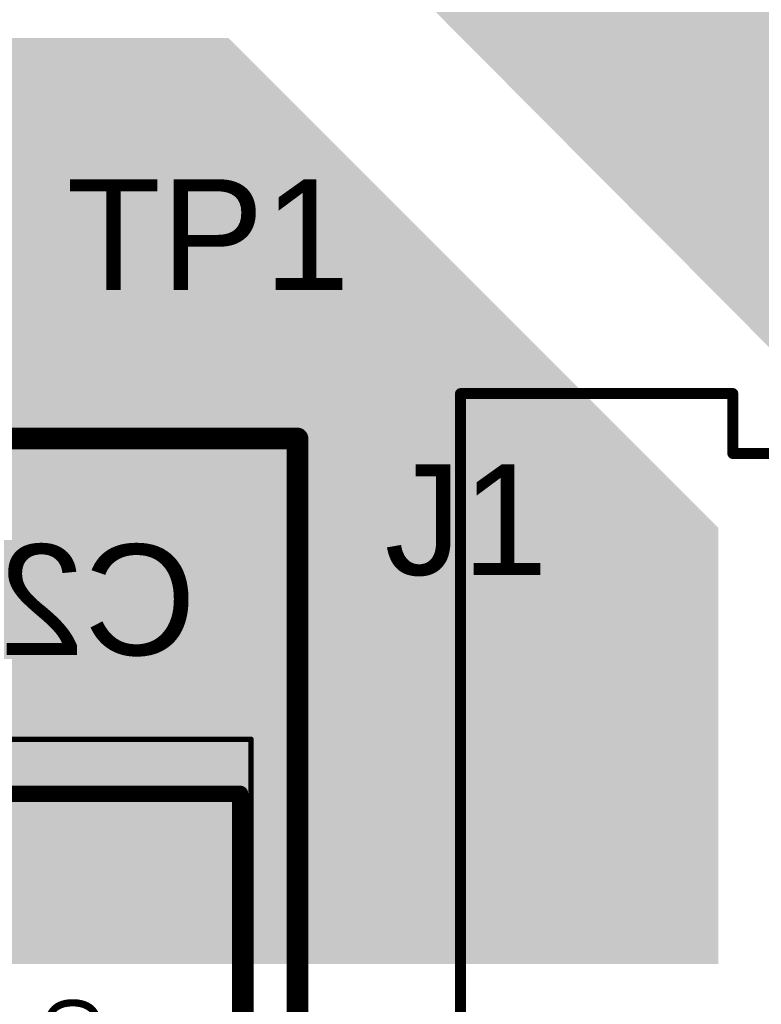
# Model space of a CAD drawing. Header units: inches. Extents: x -0.5 to 14.5, y -1.3 to 8.2.
# Tile 10 of 196: x 0.3 to 0.569, y 1.551 to 1.907. Entities that reach past the tile are written whole.
import ezdxf

# ---------------------------------------------------------------- set-up
doc = ezdxf.new("R2010")
doc.units = ezdxf.units.IN
doc.header["$MEASUREMENT"] = 0
for name, color, linetype in [('Bottom Layer', 5, 'Continuous'), ('Bottom Overlay', 54, 'Continuous'), ('Bottom Paste', 16, 'Continuous'), ('Bottom Solder', 6, 'Continuous'), ('M4 3D STEP Bottom', 56, 'Continuous'), ('M5 Assembly Top', 56, 'Continuous'), ('M6 Assembly Bottom', 56, 'Continuous'), ('Top Overlay', 2, 'Continuous')]:
    doc.layers.add(name, color=color, linetype=linetype)
doc.styles.add('Arial', font='txt', dxfattribs={"height": 0.2})

# ---------------------------------------------------------------- blocks, each defined once
blk = doc.blocks.new('TDK_ACM12V_B_139')
at = {"layer": 'Bottom Layer'}
h = blk.add_hatch(color=5, dxfattribs=at)
edge = h.paths.add_edge_path()
edge.add_arc((-0.27346, 0.15339), 0.00213, 90, 180)
edge.add_line((-0.27559, 0.15339), (-0.27559, 0.05134))
edge.add_arc((-0.27346, 0.05134), 0.00213, 180, 270)
edge.add_line((-0.27346, 0.04921), (-0.15173, 0.04921))
edge.add_arc((-0.15173, 0.05134), 0.00213, 270, 360)
edge.add_line((-0.14961, 0.05134), (-0.14961, 0.15339))
edge.add_arc((-0.15173, 0.15339), 0.00213, 0, 90)
edge.add_line((-0.15173, 0.15551), (-0.27346, 0.15551))
at = {"layer": 'Bottom Paste'}
h = blk.add_hatch(color=16, dxfattribs=at)
edge = h.paths.add_edge_path()
edge.add_arc((-0.27346, 0.15339), 0.00213, 90, 180)
edge.add_line((-0.27559, 0.15339), (-0.27559, 0.05134))
edge.add_arc((-0.27346, 0.05134), 0.00213, 180, 270)
edge.add_line((-0.27346, 0.04921), (-0.15173, 0.04921))
edge.add_arc((-0.15173, 0.05134), 0.00213, 270, 360)
edge.add_line((-0.14961, 0.05134), (-0.14961, 0.15339))
edge.add_arc((-0.15173, 0.15339), 0.00213, 0, 90)
edge.add_line((-0.15173, 0.15551), (-0.27346, 0.15551))
at = {"layer": 'Bottom Solder'}
h = blk.add_hatch(color=6, dxfattribs=at)
edge = h.paths.add_edge_path()
edge.add_arc((-0.27346, 0.15339), 0.00409, 90, 180)
edge.add_line((-0.27756, 0.15339), (-0.27756, 0.05134))
edge.add_arc((-0.27346, 0.05134), 0.00409, 180, 270)
edge.add_line((-0.27346, 0.04724), (-0.15173, 0.04724))
edge.add_arc((-0.15173, 0.05134), 0.00409, 270, 360)
edge.add_line((-0.14764, 0.05134), (-0.14764, 0.15339))
edge.add_arc((-0.15173, 0.15339), 0.00409, 0, 90)
edge.add_line((-0.15173, 0.15748), (-0.27346, 0.15748))
at = {"layer": 'M6 Assembly Bottom'}
for points in [[(-0.23622, 0.21654, 0.00394, 0.00394, 0), (-0.1378, 0.21654, 0.00394, 0.00394, 0)], [(-0.23622, -0.21654, 0.00394, 0.00394, 0), (-0.23622, 0.21654, 0.00394, 0.00394, 0)], [(-0.1378, 0.19488, 0.00394, 0.00394, 0), (-0.1378, 0.21654, 0.00394, 0.00394, 0)], [(-0.1378, 0.19488, 0.00394, 0.00394, 0), (0.1378, 0.19488, 0.00394, 0.00394, 0)]]:
    blk.add_lwpolyline(points, format="xyseb", dxfattribs=at)
for points in [[(-0.2372, 0.21654, 0.00197, 0.00197, 1), (-0.23524, 0.21654, 0.00197, 0.00197, 1)], [(-0.2372, 0.21654, 0.00197, 0.00197, 1), (-0.23524, 0.21654, 0.00197, 0.00197, 1)], [(-0.13878, 0.21654, 0.00197, 0.00197, 1), (-0.13681, 0.21654, 0.00197, 0.00197, 1)], [(-0.13878, 0.21654, 0.00197, 0.00197, 1), (-0.13681, 0.21654, 0.00197, 0.00197, 1)], [(-0.13878, 0.19488, 0.00197, 0.00197, 1), (-0.13681, 0.19488, 0.00197, 0.00197, 1)], [(-0.13878, 0.19488, 0.00197, 0.00197, 1), (-0.13681, 0.19488, 0.00197, 0.00197, 1)]]:
    blk.add_lwpolyline(points, format="xyseb", close=True, dxfattribs=at)
blk = doc.blocks.new('FP_CGA6P1X7R2A106K250AC_1210_MFG_B_144')
at = {"layer": 'Bottom Layer'}
h = blk.add_hatch(color=5, dxfattribs=at)
edge = h.paths.add_edge_path()
edge.add_arc((-0.08467, 0.04136), 0.00195, 90, 180)
edge.add_line((-0.08661, 0.04136), (-0.08661, -0.04136))
edge.add_arc((-0.08467, -0.04136), 0.00195, 180, 270)
edge.add_line((-0.08467, -0.04331), (-0.04526, -0.04331))
edge.add_arc((-0.04526, -0.04136), 0.00195, 270, 360)
edge.add_line((-0.04331, -0.04136), (-0.04331, 0.04136))
edge.add_arc((-0.04526, 0.04136), 0.00195, 0, 90)
edge.add_line((-0.04526, 0.04331), (-0.08467, 0.04331))
h = blk.add_hatch(color=5, dxfattribs=at)
edge = h.paths.add_edge_path()
edge.add_arc((0.04526, 0.04136), 0.00195, 90, 180)
edge.add_line((0.04331, 0.04136), (0.04331, -0.04136))
edge.add_arc((0.04526, -0.04136), 0.00195, 180, 270)
edge.add_line((0.04526, -0.04331), (0.08467, -0.04331))
edge.add_arc((0.08467, -0.04136), 0.00195, 270, 360)
edge.add_line((0.08661, -0.04136), (0.08661, 0.04136))
edge.add_arc((0.08467, 0.04136), 0.00195, 0, 90)
edge.add_line((0.08467, 0.04331), (0.04526, 0.04331))
at = {"layer": 'Bottom Paste'}
h = blk.add_hatch(color=16, dxfattribs=at)
edge = h.paths.add_edge_path()
edge.add_arc((-0.08467, 0.04136), 0.00195, 90, 180)
edge.add_line((-0.08661, 0.04136), (-0.08661, -0.04136))
edge.add_arc((-0.08467, -0.04136), 0.00195, 180, 270)
edge.add_line((-0.08467, -0.04331), (-0.04526, -0.04331))
edge.add_arc((-0.04526, -0.04136), 0.00195, 270, 360)
edge.add_line((-0.04331, -0.04136), (-0.04331, 0.04136))
edge.add_arc((-0.04526, 0.04136), 0.00195, 0, 90)
edge.add_line((-0.04526, 0.04331), (-0.08467, 0.04331))
h = blk.add_hatch(color=16, dxfattribs=at)
edge = h.paths.add_edge_path()
edge.add_arc((0.04526, 0.04136), 0.00195, 90, 180)
edge.add_line((0.04331, 0.04136), (0.04331, -0.04136))
edge.add_arc((0.04526, -0.04136), 0.00195, 180, 270)
edge.add_line((0.04526, -0.04331), (0.08467, -0.04331))
edge.add_arc((0.08467, -0.04136), 0.00195, 270, 360)
edge.add_line((0.08661, -0.04136), (0.08661, 0.04136))
edge.add_arc((0.08467, 0.04136), 0.00195, 0, 90)
edge.add_line((0.08467, 0.04331), (0.04526, 0.04331))
at = {"layer": 'Bottom Solder'}
h = blk.add_hatch(color=6, dxfattribs=at)
edge = h.paths.add_edge_path()
edge.add_arc((-0.08467, 0.04136), 0.00195, 90, 180)
edge.add_line((-0.08661, 0.04136), (-0.08661, -0.04136))
edge.add_arc((-0.08467, -0.04136), 0.00195, 180, 270)
edge.add_line((-0.08467, -0.04331), (-0.04526, -0.04331))
edge.add_arc((-0.04526, -0.04136), 0.00195, 270, 360)
edge.add_line((-0.04331, -0.04136), (-0.04331, 0.04136))
edge.add_arc((-0.04526, 0.04136), 0.00195, 0, 90)
edge.add_line((-0.04526, 0.04331), (-0.08467, 0.04331))
h = blk.add_hatch(color=6, dxfattribs=at)
edge = h.paths.add_edge_path()
edge.add_arc((0.04526, 0.04136), 0.00195, 90, 180)
edge.add_line((0.04331, 0.04136), (0.04331, -0.04136))
edge.add_arc((0.04526, -0.04136), 0.00195, 180, 270)
edge.add_line((0.04526, -0.04331), (0.08467, -0.04331))
edge.add_arc((0.08467, -0.04136), 0.00195, 270, 360)
edge.add_line((0.08661, -0.04136), (0.08661, 0.04136))
edge.add_arc((0.08467, 0.04136), 0.00195, 0, 90)
edge.add_line((0.08467, 0.04331), (0.04526, 0.04331))
at = {"layer": 'Bottom Overlay'}
for points in [[(0.02854, 0.05512, 0.00591, 0.00591, 0), (-0.02854, 0.05512, 0.00591, 0.00591, 0)], [(0.02854, -0.05512, 0.00591, 0.00591, 0), (-0.02854, -0.05512, 0.00591, 0.00591, 0)]]:
    blk.add_lwpolyline(points, format="xyseb", dxfattribs=at)
for points in [[(-0.03002, 0.05512, 0.00295, 0.00295, 1), (-0.02707, 0.05512, 0.00295, 0.00295, 1)], [(0.02707, 0.05512, 0.00295, 0.00295, 1), (0.03002, 0.05512, 0.00295, 0.00295, 1)], [(-0.03002, -0.05512, 0.00295, 0.00295, 1), (-0.02707, -0.05512, 0.00295, 0.00295, 1)], [(0.02707, -0.05512, 0.00295, 0.00295, 1), (0.03002, -0.05512, 0.00295, 0.00295, 1)]]:
    blk.add_lwpolyline(points, format="xyseb", close=True, dxfattribs=at)
at = {"layer": 'M4 3D STEP Bottom'}
for points in [[(0.09055, 0.05906, 0.00197, 0.00197, 0), (-0.09055, 0.05906, 0.00197, 0.00197, 0)], [(-0.09055, -0.05906, 0.00197, 0.00197, 0), (-0.09055, 0.05906, 0.00197, 0.00197, 0)], [(0.09055, -0.05906, 0.00197, 0.00197, 0), (0.09055, 0.05906, 0.00197, 0.00197, 0)], [(0.09055, -0.05906, 0.00197, 0.00197, 0), (-0.09055, -0.05906, 0.00197, 0.00197, 0)]]:
    blk.add_lwpolyline(points, format="xyseb", dxfattribs=at)
for points in [[(-0.09104, 0.05906, 0.000984, 0.000984, 1), (-0.09006, 0.05906, 0.000984, 0.000984, 1)], [(-0.09104, 0.05906, 0.000984, 0.000984, 1), (-0.09006, 0.05906, 0.000984, 0.000984, 1)], [(0.09006, 0.05906, 0.000984, 0.000984, 1), (0.09104, 0.05906, 0.000984, 0.000984, 1)], [(0.09006, 0.05906, 0.000984, 0.000984, 1), (0.09104, 0.05906, 0.000984, 0.000984, 1)], [(-0.09104, -0.05906, 0.000984, 0.000984, 1), (-0.09006, -0.05906, 0.000984, 0.000984, 1)], [(-0.09104, -0.05906, 0.000984, 0.000984, 1), (-0.09006, -0.05906, 0.000984, 0.000984, 1)], [(0.09006, -0.05906, 0.000984, 0.000984, 1), (0.09104, -0.05906, 0.000984, 0.000984, 1)], [(0.09006, -0.05906, 0.000984, 0.000984, 1), (0.09104, -0.05906, 0.000984, 0.000984, 1)]]:
    blk.add_lwpolyline(points, format="xyseb", close=True, dxfattribs=at)
at = {"layer": 'M6 Assembly Bottom'}
for points in [[(0.07087, 0.05512, 0.00591, 0.00591, 0), (-0.07087, 0.05512, 0.00591, 0.00591, 0)], [(-0.07087, -0.05512, 0.00591, 0.00591, 0), (-0.07087, 0.05512, 0.00591, 0.00591, 0)], [(0.07087, -0.05512, 0.00591, 0.00591, 0), (0.07087, 0.05512, 0.00591, 0.00591, 0)], [(0.07087, -0.05512, 0.00591, 0.00591, 0), (-0.07087, -0.05512, 0.00591, 0.00591, 0)]]:
    blk.add_lwpolyline(points, format="xyseb", dxfattribs=at)
for points in [[(-0.07234, 0.05512, 0.00295, 0.00295, 1), (-0.06939, 0.05512, 0.00295, 0.00295, 1)], [(-0.07234, 0.05512, 0.00295, 0.00295, 1), (-0.06939, 0.05512, 0.00295, 0.00295, 1)], [(0.06939, 0.05512, 0.00295, 0.00295, 1), (0.07234, 0.05512, 0.00295, 0.00295, 1)], [(0.06939, 0.05512, 0.00295, 0.00295, 1), (0.07234, 0.05512, 0.00295, 0.00295, 1)], [(-0.07234, -0.05512, 0.00295, 0.00295, 1), (-0.06939, -0.05512, 0.00295, 0.00295, 1)], [(-0.07234, -0.05512, 0.00295, 0.00295, 1), (-0.06939, -0.05512, 0.00295, 0.00295, 1)], [(0.06939, -0.05512, 0.00295, 0.00295, 1), (0.07234, -0.05512, 0.00295, 0.00295, 1)], [(0.06939, -0.05512, 0.00295, 0.00295, 1), (0.07234, -0.05512, 0.00295, 0.00295, 1)]]:
    blk.add_lwpolyline(points, format="xyseb", close=True, dxfattribs=at)
at = {"layer": 'M6 Assembly Bottom', "style": 'Arial', "text_generation_flag": 2}
blk.add_text('C2', height=0.019685, rotation=-180, dxfattribs=at).set_placement((0.00197, 0.00459))
blk = doc.blocks.new('W_____691101710002_158')
at = {"layer": 'M5 Assembly Top'}
for points in [[(0.19685, 0.19685, 0.00394, 0.00394, 0), (-0.19685, 0.19685, 0.00394, 0.00394, 0)], [(-0.19685, -0.15748, 0.00394, 0.00394, 0), (-0.19685, 0.19685, 0.00394, 0.00394, 0)]]:
    blk.add_lwpolyline(points, format="xyseb", dxfattribs=at)
blk.add_lwpolyline([(-0.19784, 0.19685, 0.00197, 0.00197, 1), (-0.19587, 0.19685, 0.00197, 0.00197, 1)], format="xyseb", close=True, dxfattribs=at)
blk.add_lwpolyline([(-0.19784, 0.19685, 0.00197, 0.00197, 1), (-0.19587, 0.19685, 0.00197, 0.00197, 1)], format="xyseb", close=True, dxfattribs=at)
at = {"layer": 'Top Overlay'}
blk.add_lwpolyline([(-0.19882, 0.19685, 0.00394, 0.00394, 1), (-0.19488, 0.19685, 0.00394, 0.00394, 1)], format="xyseb", close=True, dxfattribs=at)
blk.add_lwpolyline([(-0.19882, 0.19685, 0.00394, 0.00394, 1), (-0.19488, 0.19685, 0.00394, 0.00394, 1)], format="xyseb", close=True, dxfattribs=at)
for points in [[(0.19685, 0.19685, 0.00787, 0.00787, 0), (-0.19685, 0.19685, 0.00787, 0.00787, 0)], [(-0.19685, -0.15748, 0.00787, 0.00787, 0), (-0.19685, 0.19685, 0.00787, 0.00787, 0)]]:
    blk.add_lwpolyline(points, format="xyseb", dxfattribs=at)

msp = doc.modelspace()

# ---------------------------------------------------------------- hatches: boundary and pattern name
at = {"layer": 'Bottom Layer'}
for points in [[(1.476, 2.067), (1.4752, 2.06684), (1.46858, 2.06242), (1.46416, 2.0558), (1.46261, 2.048), (1.46261, 1.767), (1.381, 1.767), (1.381, 1.7578), (1.37965, 1.7567), (1.32729, 1.7567), (1.32575, 1.75639), (0.839, 1.75639), (0.8312, 1.75484), (0.82458, 1.75042), (0.8243, 1.75), (0.6094, 1.75), (0.403, 1.95755), (0.403, 1.95821), (0.10003, 1.95821), (0.10003, 1.95821), (0.10003, 1.95821), (0.09503, 1.95806), (0.02593, 1.95806), (0.02549, 1.96288), (0.02549, 2.072), (1.47551, 2.072)], [(0.553, 1.723), (0.553, 1.56539), (0.103, 1.56539), (0.103, 1.9), (0.376, 1.9)], [(0.421, 1.608), (0.546, 1.608), (0.546, 1.714), (0.421, 1.714)]]:
    msp.add_hatch(color=5, dxfattribs=at).paths.add_polyline_path(points)
at = {"layer": 'Bottom Solder'}
h = msp.add_hatch(color=6, dxfattribs=at)
edge = h.paths.add_edge_path()
edge.add_arc((0.421, 1.714), 0.00197, 90, 180)
edge.add_line((0.41903, 1.714), (0.41903, 1.608))
edge.add_arc((0.421, 1.608), 0.00197, 180, 270)
edge.add_line((0.421, 1.60603), (0.546, 1.60603))
edge.add_arc((0.546, 1.608), 0.00197, 270, 360)
edge.add_line((0.54797, 1.608), (0.54797, 1.714))
edge.add_arc((0.546, 1.714), 0.00197, 0, 90)
edge.add_line((0.546, 1.71597), (0.421, 1.71597))

# ---------------------------------------------------------------- block references
at = {"rotation": 270}
for name, p in [('W_____691101710002_158', (0.204, 1.55843)), ('FP_CGA6P1X7R2A106K250AC_1210_MFG_B_144', (0.325, 1.556))]:
    msp.add_blockref(name, p, dxfattribs=at)
msp.add_blockref('TDK_ACM12V_B_139', (0.696, 1.555))

# ---------------------------------------------------------------- texts
at = {"layer": 'Bottom Overlay', "style": 'Arial', "text_generation_flag": 2}
msp.add_text('C2', height=0.04, dxfattribs=at).set_placement((0.36432, 1.67701))
at = {"layer": 'Top Overlay', "style": 'Arial'}
for s, p in [('TP1', (0.31735, 1.80901)), ('J1', (0.43234, 1.70601))]:
    msp.add_text(s, height=0.04, dxfattribs=at).set_placement(p)

doc.saveas('drawing.dxf')
